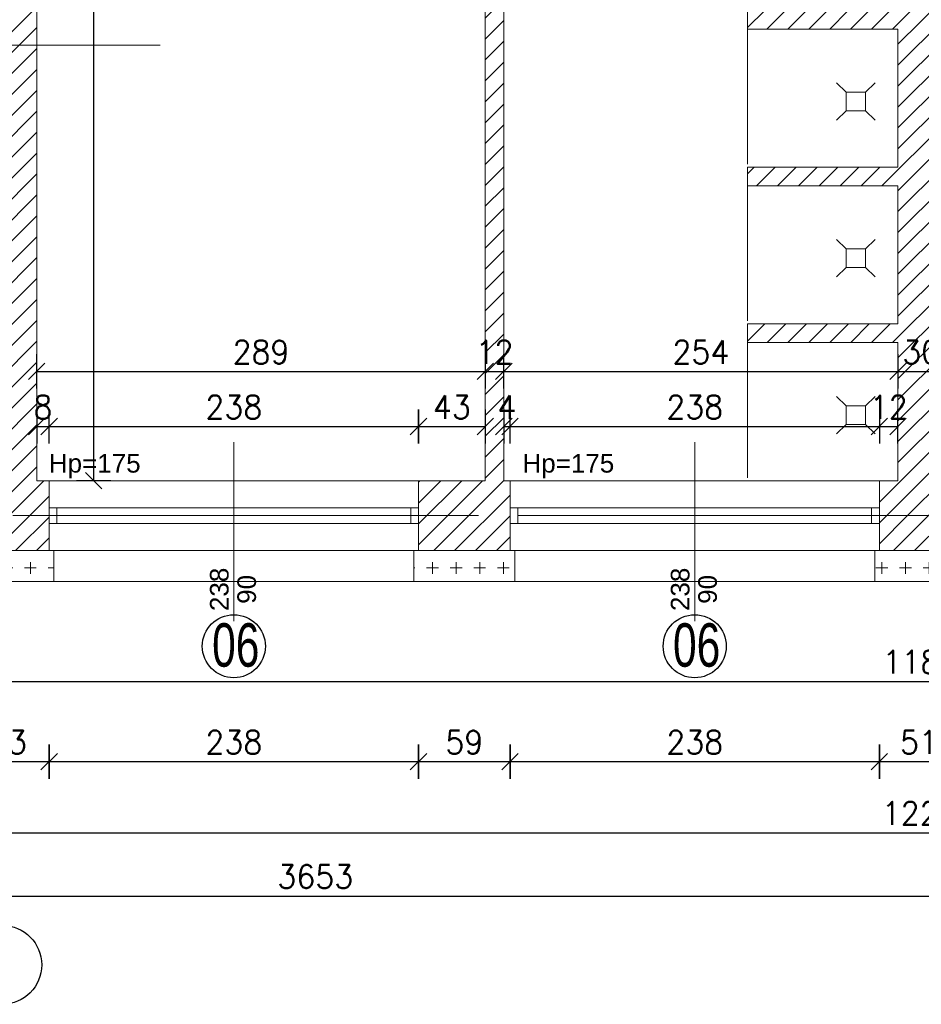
# Model space of a CAD drawing. Header units: millimetres. Extents: x -37273 to 136949, y -1495242345 to -598.
# Tile 29 of 38: x 42474 to 43055, y -18042 to -17408. Entities that reach past the tile are written whole.
import ezdxf

# ---------------------------------------------------------------- set-up
doc = ezdxf.new("R2010")
doc.units = ezdxf.units.MM
doc.linetypes.add('ACAD_ISO10W100', pattern=[18, 12, -3, 0, -3])
for name, color, linetype, lineweight in [('A-OKN', 3, 'Continuous', 13), ('urządzenia', 252, 'Continuous', 0), ('wymiarowannie', 253, 'Continuous', 5), ('ściany', 190, 'Continuous', 25)]:
    doc.layers.add(name, color=color, linetype=linetype, lineweight=lineweight)
for name, color, linetype in [('OPISY', 4, 'Continuous'), ('wym', 1, 'Continuous'), ('ściana', 7, 'Continuous')]:
    doc.layers.add(name, color=color, linetype=linetype)
doc.styles.add('op2', font='arial.ttf')
doc.styles.get("Standard").update_dxf_attribs({"font": 'arial.ttf'})
doc.styles.add('WYM_50', font='simplex.shx', dxfattribs={"width": 0.95})
doc.dimstyles.new('50', dxfattribs={"dimtxt": 15, "dimasz": 0.15, "dimexe": 13, "dimexo": 30, "dimgap": 5, "dimtad": 1, "dimdec": 0, "dimrnd": 0.5, "dimzin": 1, "dimdsep": 46, "dimtxsty": 'WYM_50', "dimblk": 'A', "dimcen": 3, "dimdle": 5, "dimse1": 1, "dimse2": 1, "dimclrd": 256, "dimclre": 256, "dimclrt": 2, "dimaunit": 1, "dimadec": 0, "dimazin": 0, "dimtfac": 0.32, "dimtdec": 0, "dimtix": 1, "dimtmove": 1, "dimatfit": 3, "dimldrblk": 'A', "dimfxl": 1, "dimtvp": 0.08, "dimtolj": 1, "dimtzin": 1, "dimarcsym": 0})
pattern_1 = [(90, (-26617.258, -10.478), (-15.24, 0), [7.62, -7.62]), (180, (-26613.449, -6.668), (0, -15.24), [7.62, -7.62])]

# ---------------------------------------------------------------- blocks, each defined once
blk = doc.blocks.new('A')
at = {"color": 1, "linetype": 'Continuous'}
blk.add_line((0, 73.6), (0, -73.6), dxfattribs=at)
at = {"color": 7, "linetype": 'Continuous'}
blk.add_line((-35.3, -35.3), (35.3, 35.3), dxfattribs=at)
blk = doc.blocks.new('*D2331')
at = {"layer": 'Defpoints', "color": 0, "lineweight": 13, "ltscale": 3}
for p in [(42493, -17778.48), (42731, -17778.48), (42731, -17886.04)]:
    blk.add_point(p, dxfattribs=at)
at = {"layer": 'wym', "lineweight": -2}
blk.add_line((42493.15, -17886.04), (42730.85, -17886.04), dxfattribs=at)
at = {"layer": 'wym', "lineweight": -2, "ltscale": 3, "xscale": 0.15, "yscale": 0.15, "zscale": 0.15, "rotation": 180}
blk.add_blockref('A', (42493, -17886.04), dxfattribs=at)
at = {"layer": 'wym', "lineweight": -2, "ltscale": 3, "xscale": 0.15, "yscale": 0.15, "zscale": 0.15}
blk.add_blockref('A', (42731, -17886.04), dxfattribs=at)
at = {"layer": 'wym', "color": 2, "ltscale": 3, "insert": (42612, -17873.54), "char_height": 15, "attachment_point": 5, "style": 'WYM_50'}
blk.add_mtext('\\A1;238', dxfattribs=at)
blk = doc.blocks.new('*D2336')
at = {"layer": 'Defpoints', "color": 0, "lineweight": 13, "ltscale": 3}
for p in [(43646, -17771.45), (42463, -17806.25), (43646, -17834.35)]:
    blk.add_point(p, dxfattribs=at)
at = {"layer": 'wym', "lineweight": -2}
blk.add_line((42463.15, -17834.35), (43645.85, -17834.35), dxfattribs=at)
at = {"layer": 'wym', "lineweight": -2, "ltscale": 3, "xscale": 0.15, "yscale": 0.15, "zscale": 0.15, "rotation": 180}
blk.add_blockref('A', (42463, -17834.35), dxfattribs=at)
at = {"layer": 'wym', "lineweight": -2, "ltscale": 3, "xscale": 0.15, "yscale": 0.15, "zscale": 0.15}
blk.add_blockref('A', (43646, -17834.35), dxfattribs=at)
at = {"layer": 'wym', "color": 2, "ltscale": 3, "insert": (43054.5, -17821.85), "char_height": 15, "attachment_point": 5, "style": 'WYM_50'}
blk.add_mtext('\\A1;1183', dxfattribs=at)
blk = doc.blocks.new('*D2351')
at = {"layer": 'Defpoints', "color": 0, "lineweight": 13, "ltscale": 3}
for p in [(42440, -17750.05), (43668, -17750.05), (43668, -17931.85)]:
    blk.add_point(p, dxfattribs=at)
at = {"layer": 'wym', "lineweight": -2}
blk.add_line((42440.15, -17931.85), (43667.85, -17931.85), dxfattribs=at)
at = {"layer": 'wym', "lineweight": -2, "ltscale": 3, "xscale": 0.15, "yscale": 0.15, "zscale": 0.15, "rotation": 180}
blk.add_blockref('A', (42440, -17931.85), dxfattribs=at)
at = {"layer": 'wym', "lineweight": -2, "ltscale": 3, "xscale": 0.15, "yscale": 0.15, "zscale": 0.15}
blk.add_blockref('A', (43668, -17931.85), dxfattribs=at)
at = {"layer": 'wym', "color": 2, "ltscale": 3, "insert": (43054, -17919.35), "char_height": 15, "attachment_point": 5, "style": 'WYM_50'}
blk.add_mtext('\\A1;1228', dxfattribs=at)
blk = doc.blocks.new('*D2353')
at = {"layer": 'Defpoints', "color": 0, "lineweight": 13, "ltscale": 3}
for p in [(40838, -17937.76), (44491, -17937.76), (44491, -17972.64)]:
    blk.add_point(p, dxfattribs=at)
at = {"layer": 'wym', "lineweight": -2}
blk.add_line((40838.15, -17972.64), (44490.85, -17972.64), dxfattribs=at)
at = {"layer": 'wym', "lineweight": -2, "ltscale": 3, "xscale": 0.15, "yscale": 0.15, "zscale": 0.15, "rotation": 180}
blk.add_blockref('A', (40838, -17972.64), dxfattribs=at)
at = {"layer": 'wym', "lineweight": -2, "ltscale": 3, "xscale": 0.15, "yscale": 0.15, "zscale": 0.15}
blk.add_blockref('A', (44491, -17972.64), dxfattribs=at)
at = {"layer": 'wym', "color": 2, "ltscale": 3, "insert": (42664.5, -17960.14), "char_height": 15, "attachment_point": 5, "style": 'WYM_50'}
blk.add_mtext('\\A1;3653', dxfattribs=at)
blk = doc.blocks.new('*D2437')
at = {"layer": 'Defpoints', "color": 0, "lineweight": 13, "ltscale": 3}
for p in [(42731, -17670.12), (42493, -17715.19), (42731, -17715.19)]:
    blk.add_point(p, dxfattribs=at)
at = {"layer": 'wym', "lineweight": -2}
blk.add_line((42493.15, -17670.12), (42730.85, -17670.12), dxfattribs=at)
at = {"layer": 'wym', "lineweight": -2, "ltscale": 3, "xscale": 0.15, "yscale": 0.15, "zscale": 0.15, "rotation": 180}
blk.add_blockref('A', (42493, -17670.12), dxfattribs=at)
at = {"layer": 'wym', "lineweight": -2, "ltscale": 3, "xscale": 0.15, "yscale": 0.15, "zscale": 0.15}
blk.add_blockref('A', (42731, -17670.12), dxfattribs=at)
at = {"layer": 'wym', "color": 2, "ltscale": 3, "insert": (42612, -17657.62), "char_height": 15, "attachment_point": 5, "style": 'WYM_50'}
blk.add_mtext('\\A1;238', dxfattribs=at)
blk = doc.blocks.new('*D2447')
at = {"layer": 'Defpoints', "color": 0, "lineweight": 13, "ltscale": 3}
for p in [(42485, -17614.45), (42774, -17614.45), (42774, -17634.66)]:
    blk.add_point(p, dxfattribs=at)
at = {"layer": 'wym', "lineweight": -2}
blk.add_line((42485.15, -17634.66), (42773.85, -17634.66), dxfattribs=at)
at = {"layer": 'wym', "lineweight": -2, "ltscale": 3, "xscale": 0.15, "yscale": 0.15, "zscale": 0.15, "rotation": 180}
blk.add_blockref('A', (42485, -17634.66), dxfattribs=at)
at = {"layer": 'wym', "lineweight": -2, "ltscale": 3, "xscale": 0.15, "yscale": 0.15, "zscale": 0.15}
blk.add_blockref('A', (42774, -17634.66), dxfattribs=at)
at = {"layer": 'wym', "color": 2, "ltscale": 3, "insert": (42629.5, -17622.16), "char_height": 15, "attachment_point": 5, "style": 'WYM_50'}
blk.add_mtext('\\A1;289', dxfattribs=at)
blk = doc.blocks.new('*D2330')
at = {"layer": 'Defpoints', "color": 0, "lineweight": 13, "ltscale": 3}
for p in [(42440, -17782.01), (42493, -17782.01), (42493, -17886.04)]:
    blk.add_point(p, dxfattribs=at)
at = {"layer": 'wym', "lineweight": -2}
blk.add_line((42440.15, -17886.04), (42492.85, -17886.04), dxfattribs=at)
at = {"layer": 'wym', "lineweight": -2, "ltscale": 3, "xscale": 0.15, "yscale": 0.15, "zscale": 0.15, "rotation": 180}
blk.add_blockref('A', (42440, -17886.04), dxfattribs=at)
at = {"layer": 'wym', "lineweight": -2, "ltscale": 3, "xscale": 0.15, "yscale": 0.15, "zscale": 0.15}
blk.add_blockref('A', (42493, -17886.04), dxfattribs=at)
at = {"layer": 'wym', "color": 2, "ltscale": 3, "insert": (42466.5, -17873.54), "char_height": 15, "attachment_point": 5, "style": 'WYM_50'}
blk.add_mtext('\\A1;53', dxfattribs=at)
blk = doc.blocks.new('*D2436')
at = {"layer": 'Defpoints', "color": 0, "lineweight": 13, "ltscale": 3}
for p in [(42493, -17670.12), (42485, -17705.05), (42493, -17705.05)]:
    blk.add_point(p, dxfattribs=at)
at = {"layer": 'wym', "lineweight": -2}
for p, q in [((42484.85, -17670.12), (42484.7, -17670.12)), ((42485, -17670.12), (42493, -17670.12)), ((42493.15, -17670.12), (42493.3, -17670.12))]:
    blk.add_line(p, q, dxfattribs=at)
at = {"layer": 'wym', "lineweight": -2, "ltscale": 3, "xscale": 0.15, "yscale": 0.15, "zscale": 0.15}
blk.add_blockref('A', (42485, -17670.12), dxfattribs=at)
at = {"layer": 'wym', "lineweight": -2, "ltscale": 3, "xscale": 0.15, "yscale": 0.15, "zscale": 0.15, "rotation": 180}
blk.add_blockref('A', (42493, -17670.12), dxfattribs=at)
at = {"layer": 'wym', "color": 2, "ltscale": 3, "insert": (42489, -17657.62), "char_height": 15, "attachment_point": 5, "style": 'WYM_50'}
blk.add_mtext('\\A1;8', dxfattribs=at)
blk = doc.blocks.new('*D2454')
at = {"layer": 'Defpoints', "color": 0, "lineweight": 13, "ltscale": 3}
for p in [(42521.72, -17031.05), (42531.9, -17031.05), (42531.9, -17705.05)]:
    blk.add_point(p, dxfattribs=at)
at = {"layer": 'wym', "lineweight": -2}
blk.add_line((42521.72, -17704.9), (42521.72, -17031.2), dxfattribs=at)
at = {"layer": 'wym', "lineweight": -2, "ltscale": 3, "xscale": 0.15, "yscale": 0.15, "zscale": 0.15}
for p, rotation in [((42521.72, -17031.05), 90), ((42521.72, -17705.05), 270)]:
    blk.add_blockref('A', p, dxfattribs=dict(at, rotation=rotation))
at = {"layer": 'wym', "color": 2, "ltscale": 3, "insert": (42509.22, -17368.05), "char_height": 15, "attachment_point": 5, "rotation": 90, "style": 'WYM_50'}
blk.add_mtext('\\A1;674', dxfattribs=at)
blk = doc.blocks.new('*D2333')
at = {"layer": 'Defpoints', "color": 0, "lineweight": 13, "ltscale": 3}
for p in [(42790, -17782.01), (43028, -17782.01), (43028, -17886.04)]:
    blk.add_point(p, dxfattribs=at)
at = {"layer": 'wym', "lineweight": -2}
blk.add_line((42790.15, -17886.04), (43027.85, -17886.04), dxfattribs=at)
at = {"layer": 'wym', "lineweight": -2, "ltscale": 3, "xscale": 0.15, "yscale": 0.15, "zscale": 0.15, "rotation": 180}
blk.add_blockref('A', (42790, -17886.04), dxfattribs=at)
at = {"layer": 'wym', "lineweight": -2, "ltscale": 3, "xscale": 0.15, "yscale": 0.15, "zscale": 0.15}
blk.add_blockref('A', (43028, -17886.04), dxfattribs=at)
at = {"layer": 'wym', "color": 2, "ltscale": 3, "insert": (42909, -17873.54), "char_height": 15, "attachment_point": 5, "style": 'WYM_50'}
blk.add_mtext('\\A1;238', dxfattribs=at)
blk = doc.blocks.new('*D2440')
at = {"layer": 'Defpoints', "color": 0, "lineweight": 13, "ltscale": 3}
for p in [(43028, -17670.12), (42790, -17705.05), (43028, -17705.05)]:
    blk.add_point(p, dxfattribs=at)
at = {"layer": 'wym', "lineweight": -2}
blk.add_line((42790.15, -17670.12), (43027.85, -17670.12), dxfattribs=at)
at = {"layer": 'wym', "lineweight": -2, "ltscale": 3, "xscale": 0.15, "yscale": 0.15, "zscale": 0.15, "rotation": 180}
blk.add_blockref('A', (42790, -17670.12), dxfattribs=at)
at = {"layer": 'wym', "lineweight": -2, "ltscale": 3, "xscale": 0.15, "yscale": 0.15, "zscale": 0.15}
blk.add_blockref('A', (43028, -17670.12), dxfattribs=at)
at = {"layer": 'wym', "color": 2, "ltscale": 3, "insert": (42909, -17657.62), "char_height": 15, "attachment_point": 5, "style": 'WYM_50'}
blk.add_mtext('\\A1;238', dxfattribs=at)
blk = doc.blocks.new('*D2449')
at = {"layer": 'Defpoints', "color": 0, "lineweight": 13, "ltscale": 3}
for p in [(42786, -17617), (43040, -17617), (43040, -17634.66)]:
    blk.add_point(p, dxfattribs=at)
at = {"layer": 'wym', "lineweight": -2}
blk.add_line((42786.15, -17634.66), (43039.85, -17634.66), dxfattribs=at)
at = {"layer": 'wym', "lineweight": -2, "ltscale": 3, "xscale": 0.15, "yscale": 0.15, "zscale": 0.15, "rotation": 180}
blk.add_blockref('A', (42786, -17634.66), dxfattribs=at)
at = {"layer": 'wym', "lineweight": -2, "ltscale": 3, "xscale": 0.15, "yscale": 0.15, "zscale": 0.15}
blk.add_blockref('A', (43040, -17634.66), dxfattribs=at)
at = {"layer": 'wym', "color": 2, "ltscale": 3, "insert": (42913, -17622.16), "char_height": 15, "attachment_point": 5, "style": 'WYM_50'}
blk.add_mtext('\\A1;254', dxfattribs=at)
blk = doc.blocks.new('*D2332')
at = {"layer": 'Defpoints', "color": 0, "lineweight": 13, "ltscale": 3}
for p in [(42731, -17773.84), (42790, -17773.84), (42790, -17886.04)]:
    blk.add_point(p, dxfattribs=at)
at = {"layer": 'wym', "lineweight": -2}
blk.add_line((42731.15, -17886.04), (42789.85, -17886.04), dxfattribs=at)
at = {"layer": 'wym', "lineweight": -2, "ltscale": 3, "xscale": 0.15, "yscale": 0.15, "zscale": 0.15, "rotation": 180}
blk.add_blockref('A', (42731, -17886.04), dxfattribs=at)
at = {"layer": 'wym', "lineweight": -2, "ltscale": 3, "xscale": 0.15, "yscale": 0.15, "zscale": 0.15}
blk.add_blockref('A', (42790, -17886.04), dxfattribs=at)
at = {"layer": 'wym', "color": 2, "ltscale": 3, "insert": (42760.5, -17873.54), "char_height": 15, "attachment_point": 5, "style": 'WYM_50'}
blk.add_mtext('\\A1;59', dxfattribs=at)
blk = doc.blocks.new('*D2438')
at = {"layer": 'Defpoints', "color": 0, "lineweight": 13, "ltscale": 3}
for p in [(42774, -17670.12), (42731, -17709.07), (42774, -17705.05)]:
    blk.add_point(p, dxfattribs=at)
at = {"layer": 'wym', "lineweight": -2}
blk.add_line((42731.15, -17670.12), (42773.85, -17670.12), dxfattribs=at)
at = {"layer": 'wym', "lineweight": -2, "ltscale": 3, "xscale": 0.15, "yscale": 0.15, "zscale": 0.15, "rotation": 180}
blk.add_blockref('A', (42731, -17670.12), dxfattribs=at)
at = {"layer": 'wym', "lineweight": -2, "ltscale": 3, "xscale": 0.15, "yscale": 0.15, "zscale": 0.15}
blk.add_blockref('A', (42774, -17670.12), dxfattribs=at)
at = {"layer": 'wym', "color": 2, "ltscale": 3, "insert": (42752.5, -17657.62), "char_height": 15, "attachment_point": 5, "style": 'WYM_50'}
blk.add_mtext('\\A1;43', dxfattribs=at)
blk = doc.blocks.new('*D2439')
at = {"layer": 'Defpoints', "color": 0, "lineweight": 13, "ltscale": 3}
for p in [(42790, -17670.12), (42786, -17677.12), (42790, -17705.05)]:
    blk.add_point(p, dxfattribs=at)
at = {"layer": 'wym', "lineweight": -2}
for p, q in [((42785.85, -17670.12), (42785.7, -17670.12)), ((42786, -17670.12), (42790, -17670.12)), ((42790.15, -17670.12), (42790.3, -17670.12))]:
    blk.add_line(p, q, dxfattribs=at)
at = {"layer": 'wym', "lineweight": -2, "ltscale": 3, "xscale": 0.15, "yscale": 0.15, "zscale": 0.15}
blk.add_blockref('A', (42786, -17670.12), dxfattribs=at)
at = {"layer": 'wym', "lineweight": -2, "ltscale": 3, "xscale": 0.15, "yscale": 0.15, "zscale": 0.15, "rotation": 180}
blk.add_blockref('A', (42790, -17670.12), dxfattribs=at)
at = {"layer": 'wym', "color": 2, "ltscale": 3, "insert": (42788, -17657.62), "char_height": 15, "attachment_point": 5, "style": 'WYM_50'}
blk.add_mtext('\\A1;4', dxfattribs=at)
blk = doc.blocks.new('*D2448')
at = {"layer": 'Defpoints', "color": 0, "lineweight": 13, "ltscale": 3}
for p in [(42774, -17602.4), (42786, -17602.4), (42786, -17634.66)]:
    blk.add_point(p, dxfattribs=at)
at = {"layer": 'wym', "lineweight": -2}
for p, q in [((42773.85, -17634.66), (42773.7, -17634.66)), ((42774, -17634.66), (42786, -17634.66)), ((42786.15, -17634.66), (42786.3, -17634.66))]:
    blk.add_line(p, q, dxfattribs=at)
at = {"layer": 'wym', "lineweight": -2, "ltscale": 3, "xscale": 0.15, "yscale": 0.15, "zscale": 0.15}
blk.add_blockref('A', (42774, -17634.66), dxfattribs=at)
at = {"layer": 'wym', "lineweight": -2, "ltscale": 3, "xscale": 0.15, "yscale": 0.15, "zscale": 0.15, "rotation": 180}
blk.add_blockref('A', (42786, -17634.66), dxfattribs=at)
at = {"layer": 'wym', "color": 2, "ltscale": 3, "insert": (42780, -17622.16), "char_height": 15, "attachment_point": 5, "style": 'WYM_50'}
blk.add_mtext('\\A1;12', dxfattribs=at)
blk = doc.blocks.new('*D2334')
at = {"layer": 'Defpoints', "color": 0, "lineweight": 13, "ltscale": 3}
for p in [(43028, -17782.01), (43079, -17782.01), (43079, -17886.04)]:
    blk.add_point(p, dxfattribs=at)
at = {"layer": 'wym', "lineweight": -2}
blk.add_line((43028.15, -17886.04), (43078.85, -17886.04), dxfattribs=at)
at = {"layer": 'wym', "lineweight": -2, "ltscale": 3, "xscale": 0.15, "yscale": 0.15, "zscale": 0.15, "rotation": 180}
blk.add_blockref('A', (43028, -17886.04), dxfattribs=at)
at = {"layer": 'wym', "lineweight": -2, "ltscale": 3, "xscale": 0.15, "yscale": 0.15, "zscale": 0.15}
blk.add_blockref('A', (43079, -17886.04), dxfattribs=at)
at = {"layer": 'wym', "color": 2, "ltscale": 3, "insert": (43053.5, -17873.54), "char_height": 15, "attachment_point": 5, "style": 'WYM_50'}
blk.add_mtext('\\A1;51', dxfattribs=at)
blk = doc.blocks.new('*D2441')
at = {"layer": 'Defpoints', "color": 0, "lineweight": 13, "ltscale": 3}
for p in [(43040, -17670.12), (43028, -17679.36), (43040, -17679.36)]:
    blk.add_point(p, dxfattribs=at)
at = {"layer": 'wym', "lineweight": -2}
for p, q in [((43027.85, -17670.12), (43027.7, -17670.12)), ((43028, -17670.12), (43040, -17670.12)), ((43040.15, -17670.12), (43040.3, -17670.12))]:
    blk.add_line(p, q, dxfattribs=at)
at = {"layer": 'wym', "lineweight": -2, "ltscale": 3, "xscale": 0.15, "yscale": 0.15, "zscale": 0.15}
blk.add_blockref('A', (43028, -17670.12), dxfattribs=at)
at = {"layer": 'wym', "lineweight": -2, "ltscale": 3, "xscale": 0.15, "yscale": 0.15, "zscale": 0.15, "rotation": 180}
blk.add_blockref('A', (43040, -17670.12), dxfattribs=at)
at = {"layer": 'wym', "color": 2, "ltscale": 3, "insert": (43034, -17657.62), "char_height": 15, "attachment_point": 5, "style": 'WYM_50'}
blk.add_mtext('\\A1;12', dxfattribs=at)
blk = doc.blocks.new('*D2450')
at = {"layer": 'Defpoints', "color": 0, "lineweight": 13, "ltscale": 3}
for p in [(43040, -17622.05), (43070, -17622.05), (43070, -17634.66)]:
    blk.add_point(p, dxfattribs=at)
at = {"layer": 'wym', "lineweight": -2}
for p, q in [((43039.85, -17634.66), (43039.7, -17634.66)), ((43040, -17634.66), (43070, -17634.66)), ((43070.15, -17634.66), (43070.3, -17634.66))]:
    blk.add_line(p, q, dxfattribs=at)
at = {"layer": 'wym', "lineweight": -2, "ltscale": 3, "xscale": 0.15, "yscale": 0.15, "zscale": 0.15}
blk.add_blockref('A', (43040, -17634.66), dxfattribs=at)
at = {"layer": 'wym', "lineweight": -2, "ltscale": 3, "xscale": 0.15, "yscale": 0.15, "zscale": 0.15, "rotation": 180}
blk.add_blockref('A', (43070, -17634.66), dxfattribs=at)
at = {"layer": 'wym', "color": 2, "ltscale": 3, "insert": (43055, -17622.16), "char_height": 15, "attachment_point": 5, "style": 'WYM_50'}
blk.add_mtext('\\A1;30', dxfattribs=at)

msp = doc.modelspace()

# ---------------------------------------------------------------- hatches: boundary and pattern name
at = {"layer": 'wymiarowannie', "lineweight": 13, "ltscale": 3}
h = msp.add_hatch(dxfattribs=at)
h.set_pattern_fill('ANSI31', color=5, scale=3)
h.set_pattern_definition([(45, (42430.995, -17750.046), (-6.73519, 6.73519), [])])
h.paths.add_polyline_path([(42463, -17006.05), (42682, -17006.05), (42682, -17031.05), (42485, -17031.05), (42485, -17424.55), (42463, -17424.55)])
h.paths.add_polyline_path([(42731, -17727.55), (42731, -17705.05), (42774, -17705.05), (42774, -17171.05), (42804, -17171.05), (42804, -17183.05), (42786, -17183.05), (42786, -17705.05), (42790, -17705.05), (42790, -17727.55)])
h.paths.add_polyline_path([(42431, -17424.55), (42431, -17402.05), (42460, -17402.05), (42460, -17319.5), (42460, -17319.12), (42460, -17318.73), (42460, -17031.05), (42446.22, -17031.05), (42446.22, -17006.05), (42463, -17006.05), (42463, -17424.55)])
h.paths.add_polyline_path([(42731, -17750.05), (42731, -17727.55), (42790, -17727.55), (42790, -17750.05)])
h.paths.add_polyline_path([(43028, -17750.05), (43028, -17727.55), (43079, -17727.55), (43079, -17750.05)])
h.paths.add_polyline_path([(42520.47, -17003.26), (42520.47, -17033.83), (42497.97, -17033.83), (42497.97, -17003.26)], flags=9)
h.paths.add_polyline_path([(42793.92, -17633.41), (42766.07, -17633.41), (42766.07, -17610.91), (42793.92, -17610.91)], flags=9)
h.paths.add_polyline_path([(42796.83, -17668.87), (42779.16, -17668.87), (42779.16, -17646.37), (42796.83, -17646.37)], flags=9)
h = msp.add_hatch(dxfattribs=at)
h.set_pattern_fill('ANSI31', color=5, scale=3)
h.set_pattern_definition([(45, (42430.995, -17750.046), (-6.73519, 6.73519), [])])
h.paths.add_polyline_path([(42877, -17183.05), (42877, -17171.05), (42924, -17171.05), (42924, -17158.39), (42936, -17158.39), (42936, -17301.05), (43040, -17301.05), (43040, -17136.43), (43070, -17136.43), (43070, -17301.05), (43174, -17301.05), (43174, -17158.39), (43186, -17158.39), (43186, -17171.05), (43226, -17171.05), (43226, -17183.05), (43186, -17183.05), (43186, -17313.05), (43070, -17313.05), (43070, -17402.05), (43167, -17402.05), (43167, -17414.05), (43070, -17414.05), (43070, -17503.05), (43167, -17503.05), (43167, -17515.05), (43070, -17515.05), (43070, -17604.05), (43167, -17604.05), (43167, -17616.05), (43070, -17616.05), (43070, -17705.05), (43079, -17705.05), (43079, -17727.55), (43028, -17727.55), (43028, -17705.05), (43040, -17705.05), (43040, -17616.05), (42943, -17616.05), (42943, -17604.05), (43040, -17604.05), (43040, -17515.05), (42943, -17515.05), (42943, -17503.05), (43040, -17503.05), (43040, -17414.05), (42943, -17414.05), (42943, -17402.05), (43040, -17402.05), (43040, -17313.05), (42924, -17313.05), (42924, -17183.05)])
h.paths.add_polyline_path([(42782, -17031.05), (42782, -17006.05), (43340, -17006.05), (43340, -17031.05), (43186, -17031.05), (43186, -17069.29), (43174, -17069.29), (43174, -17031.05), (43124.88, -17031.05), (43124.51, -17030.99), (43124.14, -17030.93), (43123.77, -17030.88), (43123.4, -17030.84), (43123.03, -17030.8), (43122.65, -17030.76), (43122.28, -17030.73), (43121.9, -17030.71), (43121.52, -17030.69), (43121.14, -17030.68), (43120.75, -17030.67), (43120.37, -17030.66), (43119.99, -17030.67), (43119.6, -17030.68), (43119.22, -17030.69), (43118.84, -17030.71), (43118.46, -17030.73), (43118.09, -17030.76), (43117.71, -17030.8), (43117.34, -17030.84), (43116.97, -17030.88), (43116.6, -17030.93), (43116.23, -17030.99), (43115.87, -17031.05), (43070, -17031.05), (43040, -17031.05), (42994.13, -17031.05), (42993.76, -17030.99), (42993.39, -17030.93), (42993.02, -17030.88), (42992.65, -17030.84), (42992.28, -17030.8), (42991.9, -17030.76), (42991.53, -17030.73), (42991.15, -17030.71), (42990.77, -17030.69), (42990.39, -17030.68), (42990, -17030.67), (42989.62, -17030.66), (42989.24, -17030.67), (42988.85, -17030.68), (42988.47, -17030.69), (42988.09, -17030.71), (42987.71, -17030.73), (42987.34, -17030.76), (42986.96, -17030.8), (42986.59, -17030.84), (42986.22, -17030.88), (42985.85, -17030.93), (42985.48, -17030.99), (42985.12, -17031.05), (42936, -17031.05), (42936, -17069.29), (42924, -17069.29), (42924, -17031.05)])
h.paths.add_polyline_path([(43070.28, -17633.41), (43039.71, -17633.41), (43039.71, -17610.91), (43070.28, -17610.91)], flags=9)
h.paths.add_polyline_path([(43047.92, -17668.87), (43020.07, -17668.87), (43020.07, -17646.37), (43047.92, -17646.37)], flags=9)
h.paths.add_polyline_path([(43082.66, -17668.87), (43066.33, -17668.87), (43066.33, -17646.37), (43082.66, -17646.37)], flags=9)
h = msp.add_hatch(dxfattribs=at)
h.set_pattern_fill('ANSI31', color=5, scale=3)
h.set_pattern_definition([(45, (42430.995, -17750.046), (-6.7352, 6.7352), [])])
h.paths.add_polyline_path([(42431, -17447.05), (42440, -17447.05), (42440, -17727.55), (42463, -17727.55), (42463, -17424.55), (42431, -17424.55)])
h.paths.add_polyline_path([(42463, -17727.55), (42493, -17727.55), (42493, -17705.05), (42485, -17705.05), (42485, -17424.55), (42463, -17424.55)])
h.paths.add_polyline_path([(42463, -17750.05), (42493, -17750.05), (42493, -17727.55), (42463, -17727.55)])
h.paths.add_polyline_path([(42440, -17750.05), (42463, -17750.05), (42463, -17727.55), (42440, -17727.55)])
h.paths.add_polyline_path([(42480.5, -17646.37), (42480.5, -17668.87), (42497.5, -17668.87), (42497.5, -17646.37)], flags=24)
h = msp.add_hatch(dxfattribs=at)
h.set_pattern_fill('CROSS', color=1, scale=0.6, angle=45)
h.set_pattern_definition(pattern_1)
h.paths.add_polyline_path([(42420, -17727.55), (42440, -17727.55), (42440, -17750.05), (42463, -17750.05), (42463, -17770.05), (42420, -17770.05)])
h.paths.add_polyline_path([(42496, -17770.05), (42496, -17750.05), (42493, -17750.05), (42463, -17750.05), (42463, -17770.05)])
h = msp.add_hatch(dxfattribs=at)
h.set_pattern_fill('CROSS', color=1, scale=0.6, angle=45)
h.set_pattern_definition(pattern_1)
h.paths.add_polyline_path([(43646, -17770.05), (43646, -17750.05), (43668, -17750.05), (43668, -17727.55), (43688, -17727.55), (43688, -17770.05)])
h.paths.add_polyline_path([(43314, -17770.05), (43379, -17770.05), (43379, -17750.05), (43376, -17750.05), (43317, -17750.05), (43314, -17750.05)])
h.paths.add_polyline_path([(42728, -17770.05), (42793, -17770.05), (42793, -17750.05), (42790, -17750.05), (42731, -17750.05), (42728, -17750.05)])
h.paths.add_polyline_path([(43025, -17770.05), (43082, -17770.05), (43082, -17750.05), (43079, -17750.05), (43028, -17750.05), (43025, -17750.05)])
h.paths.add_polyline_path([(43611, -17770.05), (43646, -17770.05), (43646, -17750.05), (43614, -17750.05), (43611, -17750.05)])

# ---------------------------------------------------------------- linework, layer by layer
at = {"layer": 'A-OKN'}
for p, q in [((42731, -17705.05), (42493, -17705.05)), ((43028, -17705.05), (42790, -17705.05)), ((42731, -17722.55), (42493, -17722.55)), ((42731, -17722.55), (42493, -17722.55)), ((42498, -17722.55), (42498, -17732.55)), ((42498, -17722.55), (42498, -17732.55)), ((42726, -17722.55), (42726, -17732.55)), ((42726, -17722.55), (42726, -17732.55)), ((43028, -17722.55), (42790, -17722.55)), ((43028, -17722.55), (42790, -17722.55)), ((42795, -17722.55), (42795, -17732.55)), ((42795, -17722.55), (42795, -17732.55)), ((43023, -17722.55), (43023, -17732.55)), ((43023, -17722.55), (43023, -17732.55)), ((42498, -17727.55), (42726, -17727.55)), ((42498, -17727.55), (42726, -17727.55)), ((42795, -17727.55), (43023, -17727.55)), ((42795, -17727.55), (43023, -17727.55)), ((42731, -17732.55), (42493, -17732.55)), ((42731, -17732.55), (42493, -17732.55)), ((43028, -17732.55), (42790, -17732.55)), ((43028, -17732.55), (42790, -17732.55)), ((42731, -17750.05), (42493, -17750.05)), ((43028, -17750.05), (42790, -17750.05))]:
    msp.add_line(p, q, dxfattribs=at)
for points in [[(42496, -17770.05), (42728, -17770.05)], [(42793, -17770.05), (43025, -17770.05), (43025, -17770.05)]]:
    msp.add_lwpolyline(points, dxfattribs=at)
at = {"layer": 'wymiarowannie', "color": 251, "lineweight": 13, "ltscale": 3}
for p, q in [((42943, -17414.05), (42943, -17501.16)), ((43000.33, -17448.74), (43006.55, -17454.76)), ((43018.98, -17454.76), (43025.2, -17448.74)), ((43000.33, -17472.82), (43006.55, -17466.8)), ((43018.98, -17466.8), (43025.2, -17472.82)), ((42943, -17515.05), (42943, -17602.16)), ((43000.33, -17549.74), (43006.55, -17555.76)), ((43018.98, -17555.76), (43025.2, -17549.74)), ((43000.33, -17573.82), (43006.55, -17567.8)), ((43018.98, -17567.8), (43025.2, -17573.82)), ((42943, -17616.05), (42943, -17703.16)), ((43000.33, -17650.74), (43006.55, -17656.76)), ((43018.98, -17656.76), (43025.2, -17650.74)), ((43000.33, -17674.82), (43006.55, -17668.8)), ((43018.98, -17668.8), (43025.2, -17674.82))]:
    msp.add_line(p, q, dxfattribs=at)
at = {"layer": 'wymiarowannie', "color": 251, "linetype": 'ACAD_ISO10W100', "lineweight": 13, "ltscale": 10}
for p, q in [((42564.5, -17424.55), (40380.11, -17424.55)), ((43850.3, -17727.55), (40380.11, -17727.55))]:
    msp.add_line(p, q, dxfattribs=at)
at = {"layer": 'wymiarowannie', "ltscale": 3}
for p, q in [((42612, -17680.19), (42612, -17795.51)), ((42909, -17680.19), (42909, -17795.51))]:
    msp.add_line(p, q, dxfattribs=at)
at = {"layer": 'wymiarowannie', "color": 1, "lineweight": 13, "ltscale": 3}
for p, q in [((42493, -17705.05), (42485, -17705.05)), ((43028, -17705.05), (43028, -17750.05)), ((43040, -17705.05), (43028, -17705.05))]:
    msp.add_line(p, q, dxfattribs=at)
at = {"layer": 'wymiarowannie', "color": 251, "lineweight": 13, "ltscale": 3}
for points in [[(43006.55, -17454.76), (43018.98, -17454.76), (43018.98, -17466.8), (43006.55, -17466.8)], [(43006.55, -17555.76), (43018.98, -17555.76), (43018.98, -17567.8), (43006.55, -17567.8)], [(43006.55, -17656.76), (43018.98, -17656.76), (43018.98, -17668.8), (43006.55, -17668.8)]]:
    msp.add_lwpolyline(points, close=True, dxfattribs=at)
at = {"layer": 'ściana', "lineweight": 13, "ltscale": 3}
for p, q in [((42485, -17031.05), (42485, -17705.05)), ((42774, -17171.05), (42774, -17705.05)), ((42786, -17183.05), (42786, -17705.05)), ((42943, -17414.05), (42943, -17402.05)), ((43040, -17414.05), (42943, -17414.05)), ((43040, -17414.05), (43040, -17503.05)), ((43040, -17503.05), (42943, -17503.05)), ((42943, -17515.05), (42943, -17503.05)), ((43040, -17515.05), (42943, -17515.05)), ((43040, -17515.05), (43040, -17604.05)), ((43040, -17604.05), (42943, -17604.05)), ((42943, -17616.05), (42943, -17604.05)), ((43040, -17616.05), (42943, -17616.05)), ((43040, -17616.05), (43040, -17705.05)), ((42485, -17705.05), (42493, -17705.05)), ((42493, -17705.05), (42493, -17750.05)), ((42731, -17705.05), (42731, -17750.05)), ((42774, -17705.05), (42731, -17705.05)), ((42790, -17705.05), (42786, -17705.05)), ((42790, -17705.05), (42790, -17750.05)), ((43028, -17705.05), (43028, -17750.05)), ((43040, -17705.05), (43028, -17705.05)), ((42493, -17750.05), (42440, -17750.05)), ((42790, -17750.05), (42731, -17750.05)), ((43079, -17750.05), (43028, -17750.05))]:
    msp.add_line(p, q, dxfattribs=at)
at = {"layer": 'ściana', "color": 1, "lineweight": 13, "ltscale": 3}
for points in [[(42496, -17770.05), (42420, -17770.05), (42420, -17447.05), (42420, -17447.05)], [(42496, -17750.05), (42496, -17770.05)], [(42728, -17750.05), (42728, -17770.05)], [(42793, -17750.05), (42793, -17770.05)], [(43025, -17750.05), (43025, -17770.05)], [(42793, -17770.05), (42728, -17770.05)], [(43082, -17770.05), (43025, -17770.05)]]:
    msp.add_lwpolyline(points, dxfattribs=at)
at = {"layer": 'ściany', "color": 5, "ltscale": 100}
for centre, radius in [((42612, -17811.71), 20.32), ((42909, -17811.71), 20.32), ((42462.81, -18017.01), 25.39)]:
    msp.add_circle(centre, radius, dxfattribs=at)

# ---------------------------------------------------------------- texts
at = {"layer": 'OPISY', "color": 4, "ltscale": 3, "style": 'op2', "width": 0.7}
for p in [(42598.02, -17824.9), (42895.02, -17824.9)]:
    msp.add_text('06', height=28, dxfattribs=at).set_placement(p)
at = {"layer": 'urządzenia', "char_height": 12, "attachment_point": 5}
for insert in [(42522.36, -17695.65), (42827.57, -17695.65)]:
    msp.add_mtext('Hp=175', dxfattribs=dict(at, insert=insert))
at = {"layer": 'wymiarowannie', "color": 1, "lineweight": 13, "ltscale": 3, "char_height": 12, "attachment_point": 5, "rotation": 90}
for insert in [(42602.69, -17775.08), (42899.69, -17775.08)]:
    msp.add_mtext('238', dxfattribs=dict(at, insert=insert))
at = {"layer": 'wymiarowannie', "color": 1, "lineweight": 13, "ltscale": 3, "char_height": 12, "width": 30.7607, "attachment_point": 5, "rotation": 90}
for insert in [(42620.35, -17775.08), (42917.35, -17775.08)]:
    msp.add_mtext('90', dxfattribs=dict(at, insert=insert))

# ---------------------------------------------------------------- dimensions: what is measured, and where the dimension line sits
at = {"layer": 'wym'}
dim = msp.add_linear_dim(base=(42521.72, -17031.05), p1=(42531.9, -17705.05), p2=(42531.9, -17031.05), angle=90, dimstyle='50', override={"dimblk": 'A', "dimfxl": 0, "dimarcsym": 1}, dxfattribs=at)
dim.commit()
dim.dimension.update_dxf_attribs({"geometry": '*D2454', "text_midpoint": (42509.22, -17368.05)})
for base, p1, p2, picture, middle in [((42786, -17634.66), (42774, -17602.4), (42786, -17602.4), '*D2448', (42780, -17622.16)), ((42774, -17634.66), (42485, -17614.45), (42774, -17614.45), '*D2447', (42629.5, -17622.16)), ((43040, -17634.66), (42786, -17617), (43040, -17617), '*D2449', (42913, -17622.16)), ((43070, -17634.66), (43040, -17622.05), (43070, -17622.05), '*D2450', (43055, -17622.16)), ((42493, -17670.12), (42485, -17705.05), (42493, -17705.05), '*D2436', (42489, -17657.62)), ((42731, -17670.12), (42493, -17715.19), (42731, -17715.19), '*D2437', (42612, -17657.62)), ((42774, -17670.12), (42731, -17709.07), (42774, -17705.05), '*D2438', (42752.5, -17657.62)), ((42790, -17670.12), (42786, -17677.12), (42790, -17705.05), '*D2439', (42788, -17657.62)), ((43028, -17670.12), (42790, -17705.05), (43028, -17705.05), '*D2440', (42909, -17657.62)), ((43040, -17670.12), (43028, -17679.36), (43040, -17679.36), '*D2441', (43034, -17657.62)), ((43668, -17931.85), (42440, -17750.05), (43668, -17750.05), '*D2351', (43054, -17919.35)), ((43646, -17834.35), (42463, -17806.25), (43646, -17771.45), '*D2336', (43054.5, -17821.85)), ((42790, -17886.04), (42731, -17773.84), (42790, -17773.84), '*D2332', (42760.5, -17873.54)), ((42731, -17886.04), (42493, -17778.48), (42731, -17778.48), '*D2331', (42612, -17873.54)), ((42493, -17886.04), (42440, -17782.01), (42493, -17782.01), '*D2330', (42466.5, -17873.54)), ((43028, -17886.04), (42790, -17782.01), (43028, -17782.01), '*D2333', (42909, -17873.54)), ((43079, -17886.04), (43028, -17782.01), (43079, -17782.01), '*D2334', (43053.5, -17873.54)), ((44491, -17972.64), (40838, -17937.76), (44491, -17937.76), '*D2353', (42664.5, -17960.14))]:
    dim = msp.add_linear_dim(base=base, p1=p1, p2=p2, dimstyle='50', override={"dimblk": 'A', "dimfxl": 0, "dimarcsym": 1}, dxfattribs=at)
    dim.commit()
    dim.dimension.update_dxf_attribs({"geometry": picture, "text_midpoint": middle})

doc.saveas('drawing.dxf')
